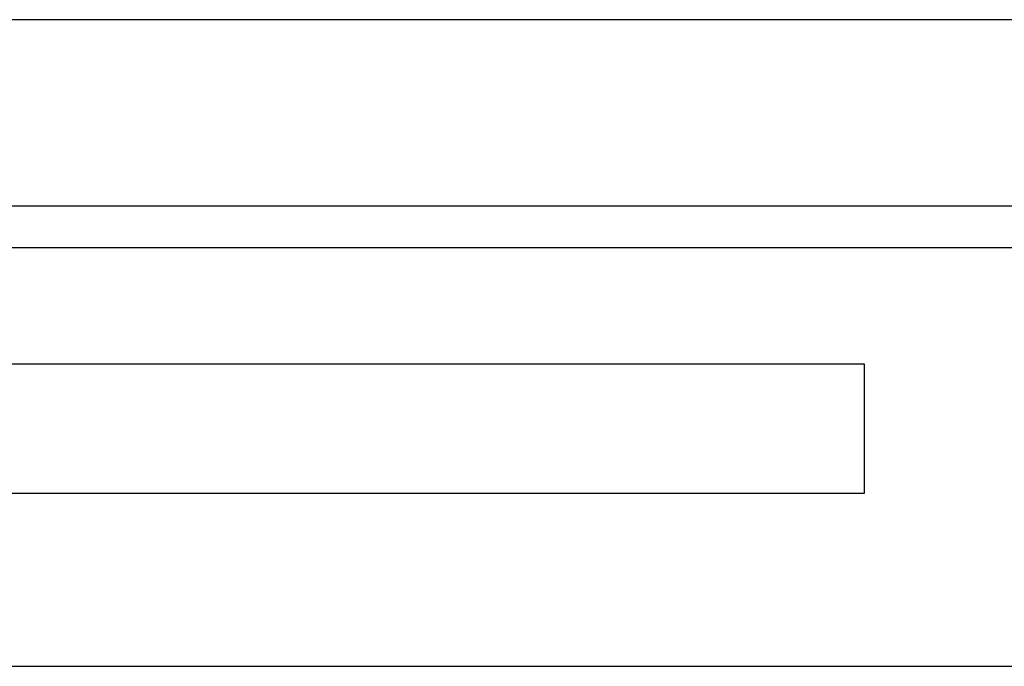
# Model space of a CAD drawing. Header units: millimetres. Extents: x 3619 to 4737, y 1503 to 2366.
# Tile 59 of 256: x 3984 to 3990, y 1823 to 1827. Entities that reach past the tile are written whole.
import ezdxf

# ---------------------------------------------------------------- set-up
doc = ezdxf.new("R2010")
doc.units = ezdxf.units.MM

msp = doc.modelspace()

# ---------------------------------------------------------------- linework, layer by layer
at = {"color": 8, "linetype": 'Continuous', "lineweight": 30}
for p, q in [((4020.7104, 1827.0596), (3963.4935, 1827.0596)), ((3982.3132, 1825.666), (4020.7104, 1825.666))]:
    msp.add_line(p, q, dxfattribs=at)
at = {"color": 7, "linetype": 'Continuous', "lineweight": 30}
for p, q in [((3963.4935, 1825.92), (4020.7104, 1825.92)), ((3982.3087, 1824.9535), (3988.8935, 1824.9535)), ((3988.8935, 1824.9535), (3988.8935, 1824.1597)), ((3988.8935, 1824.1597), (3982.3087, 1824.1597)), ((3982.3087, 1823.1014), (4020.7104, 1823.1014))]:
    msp.add_line(p, q, dxfattribs=at)

doc.saveas('drawing.dxf')
